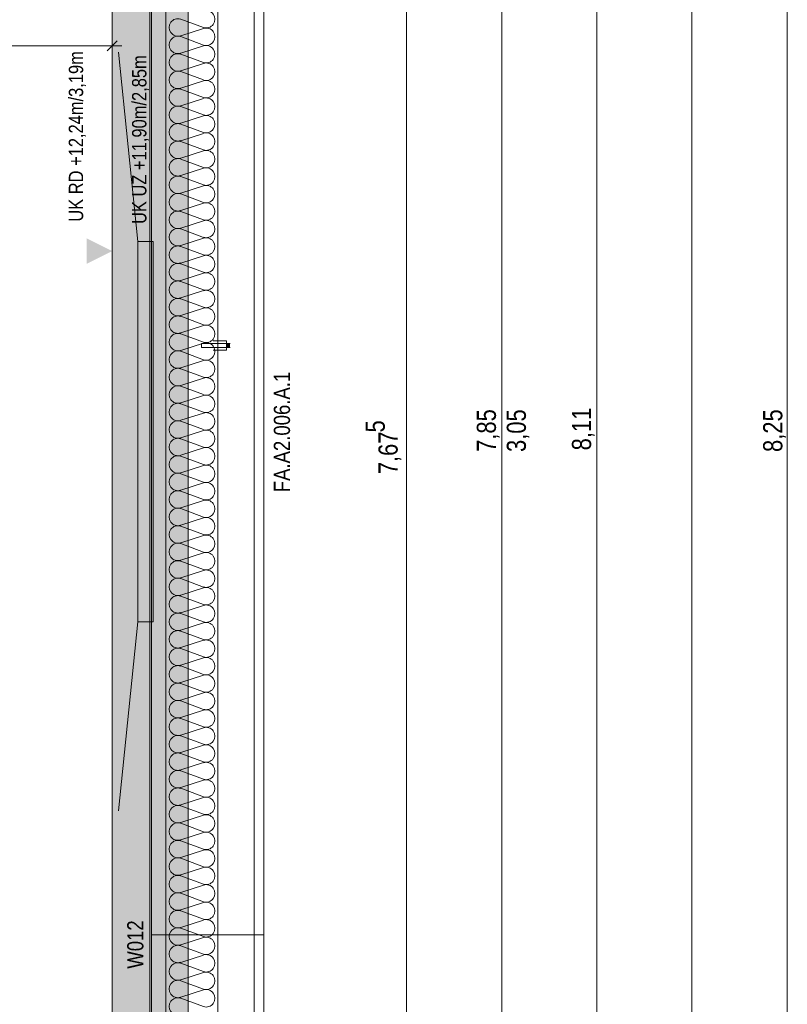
# Model space of a CAD drawing. Extents: x -620 to 3480, y 62 to 1102.
# Tile 93 of 256: x -6 to 75, y 623 to 727. Entities that reach past the tile are written whole.
import ezdxf
from ezdxf.lldxf.tags import DXFTag

# ---------------------------------------------------------------- set-up
doc = ezdxf.new("R2010")
doc.units = 0
doc.layers.get('0').update_dxf_attribs({"lineweight": 13})
for name, color, linetype, lineweight, true_color in [('00_Beschriftung UZ', 3, 'Continuous', 13, 0x00ff00), ('30 -33 Aussenwände- 7 Fassade_ Elemente', 7, 'Continuous', 9, 0x00aacc), ('30 -35 Decken- 1 Konstruktion-Träger- Stahlbeton', 7, 'grob-A06G9SLJ8I', 13, 0x33aa00), ('30 -36 Dächer- 3 Dachbeläge', 7, 'Continuous', 15, 0x9999ff), ('30 -36 Dächer- 4 Dachbekleidungen', 7, 'Continuous', 9, 0xccccff), ('60- 61 allgemeine Ausstattung- 1 Möbel', 7, 'Continuous', 9, 0x00cccc), ('70 -72 Beschriftung- 1 Beschriftung allgemein', 7, 'Continuous', 9, 0xff6633), ('70 -76 Bemaßung- 2 Allgemein', 9, 'Continuous', 5, 0x808080), ('iwb_Schraffur_Unterzug', 7, 'Continuous', 5, 0xffffcc)]:
    doc.layers.add(name, color=color, linetype=linetype, lineweight=lineweight, true_color=true_color)
doc.layers.add('70 -71 Achsen- 1 Gebäudeachsen', color=7, linetype='STRICHPUNKT2-A06G9SLK8I', lineweight=18)
doc.layers.add('70 -75 Raumstempel- 3 Wandstempel', color=7, linetype='Continuous', lineweight=50)
doc.styles.get("Standard").update_dxf_attribs({"font": 'ARIALN.TTF'})
tags = doc.linetypes.add('grob-A06G9SLJ8I', pattern=[14, 3, -8, 3]).pattern_tags.tags
tags[8:9] = [DXFTag(74, 4), DXFTag(75, 0), DXFTag(340, '0'), DXFTag(46, 0.0), DXFTag(50, 0.0), DXFTag(44, 0.0), DXFTag(45, 0.0)]
tags[6:7] = [DXFTag(74, 4), DXFTag(75, 0), DXFTag(340, '0'), DXFTag(46, 0.0), DXFTag(50, 0.0), DXFTag(44, 0.0), DXFTag(45, 0.0)]
tags[4:5] = [DXFTag(74, 4), DXFTag(75, 0), DXFTag(340, '0'), DXFTag(46, 0.0), DXFTag(50, 0.0), DXFTag(44, 0.0), DXFTag(45, 0.0)]
tags = doc.linetypes.add('STRICHPUNKT2-A06G9SLK8I', pattern=[12.7, 6.35, -3.175, 0, -3.175]).pattern_tags.tags
tags[10:11] = [DXFTag(74, 4), DXFTag(75, 0), DXFTag(340, '0'), DXFTag(46, 0.0), DXFTag(50, 0.0), DXFTag(44, 0.0), DXFTag(45, 0.0)]
tags[8:9] = [DXFTag(74, 4), DXFTag(75, 0), DXFTag(340, '0'), DXFTag(46, 0.0), DXFTag(50, 0.0), DXFTag(44, 0.0), DXFTag(45, 0.0)]
tags[6:7] = [DXFTag(74, 4), DXFTag(75, 0), DXFTag(340, '0'), DXFTag(46, 0.0), DXFTag(50, 0.0), DXFTag(44, 0.0), DXFTag(45, 0.0)]
tags[4:5] = [DXFTag(74, 4), DXFTag(75, 0), DXFTag(340, '0'), DXFTag(46, 0.0), DXFTag(50, 0.0), DXFTag(44, 0.0), DXFTag(45, 0.0)]

# ---------------------------------------------------------------- blocks, each defined once
blk = doc.blocks.new('Referenz-A06G9SLM8I')
at = {"layer": '00_Beschriftung UZ', "color": 0, "lineweight": -2}
for points in [[(1.32, 701.04), (3.99, 702.38), (1.32, 703.71)], [(6.66, 701.04), (3.99, 702.38), (6.66, 703.71)]]:
    blk.add_solid(points, dxfattribs=at)
at = {"layer": '30 -33 Aussenwände- 7 Fassade_ Elemente', "color": 0, "linetype": 'Continuous', "lineweight": -2, "ltscale": 0.13}
for p, q in [((15.1, 765.9), (15.1, 600.9)), ((19.94, 602.3), (19.94, 764.5)), ((8.14, 761.4), (8.14, 605.4)), ((9.64, 605.4), (9.64, 761.4)), ((15.1, 605.9), (15.1, 760.9)), ((18.94, 760.9), (18.94, 605.9)), ((11.2, 726.77), (13.6, 725.89)), ((13.6, 725.8), (11.2, 725.02)), ((11.2, 724.93), (13.6, 724.05)), ((13.6, 723.96), (11.2, 723.19)), ((11.2, 723.1), (13.6, 722.21)), ((13.6, 722.12), (11.2, 721.35)), ((11.2, 721.26), (13.6, 720.37)), ((13.6, 720.28), (11.2, 719.51)), ((11.2, 719.42), (13.6, 718.53)), ((13.6, 718.44), (11.2, 717.67)), ((11.2, 717.58), (13.6, 716.69)), ((13.6, 716.6), (11.2, 715.83)), ((11.2, 715.74), (13.6, 714.85)), ((13.6, 714.76), (11.2, 713.99)), ((11.2, 713.9), (13.6, 713.02)), ((13.6, 712.93), (11.2, 712.15)), ((11.2, 712.06), (13.6, 711.18)), ((13.6, 711.09), (11.2, 710.32)), ((11.2, 710.23), (13.6, 709.34)), ((13.6, 709.25), (11.2, 708.48)), ((11.2, 708.39), (13.6, 707.5)), ((13.6, 707.41), (11.2, 706.64)), ((11.2, 706.55), (13.6, 705.66)), ((13.6, 705.57), (11.2, 704.8)), ((11.2, 704.71), (13.6, 703.82)), ((13.6, 703.73), (11.2, 702.96)), ((11.2, 702.87), (13.6, 701.98)), ((13.6, 701.89), (11.2, 701.12)), ((11.2, 701.03), (13.6, 700.15)), ((13.6, 700.06), (11.2, 699.28)), ((11.2, 699.19), (13.6, 698.31)), ((13.6, 698.22), (11.2, 697.45)), ((11.2, 697.36), (13.6, 696.47)), ((13.6, 696.38), (11.2, 695.61)), ((11.2, 695.52), (13.6, 694.63)), ((13.6, 694.54), (11.2, 693.77)), ((11.2, 693.68), (13.6, 692.79)), ((13.6, 692.7), (11.2, 691.93)), ((11.2, 691.84), (13.6, 690.95)), ((13.6, 690.86), (11.2, 690.09)), ((11.2, 690), (13.6, 689.12)), ((13.6, 689.03), (11.2, 688.25)), ((11.2, 688.16), (13.6, 687.28)), ((13.6, 687.19), (11.2, 686.42)), ((11.2, 686.33), (13.6, 685.44)), ((13.6, 685.35), (11.2, 684.58)), ((11.2, 684.49), (13.6, 683.6)), ((13.6, 683.51), (11.2, 682.74)), ((11.2, 682.65), (13.6, 681.76)), ((13.6, 681.67), (11.2, 680.9)), ((11.2, 680.81), (13.6, 679.92)), ((13.6, 679.83), (11.2, 679.06)), ((11.2, 678.97), (13.6, 678.08)), ((13.6, 677.99), (11.2, 677.22)), ((11.2, 677.13), (13.6, 676.25)), ((13.6, 676.16), (11.2, 675.38)), ((11.2, 675.29), (13.6, 674.41)), ((13.6, 674.32), (11.2, 673.55)), ((11.2, 673.46), (13.6, 672.57)), ((13.6, 672.48), (11.2, 671.71)), ((11.2, 671.62), (13.6, 670.73)), ((13.6, 670.64), (11.2, 669.87)), ((11.2, 669.78), (13.6, 668.89)), ((13.6, 668.8), (11.2, 668.03)), ((11.2, 667.94), (13.6, 667.05)), ((13.6, 666.96), (11.2, 666.19)), ((11.2, 666.1), (13.6, 665.21)), ((13.6, 665.12), (11.2, 664.35)), ((11.2, 664.26), (13.6, 663.38)), ((13.6, 663.29), (11.2, 662.51)), ((11.2, 662.42), (13.6, 661.54)), ((13.6, 661.45), (11.2, 660.68)), ((11.2, 660.59), (13.6, 659.7)), ((13.6, 659.61), (11.2, 658.84)), ((11.2, 658.75), (13.6, 657.86)), ((13.6, 657.77), (11.2, 657)), ((11.2, 656.91), (13.6, 656.02)), ((13.6, 655.93), (11.2, 655.16)), ((11.2, 655.07), (13.6, 654.18)), ((13.6, 654.09), (11.2, 653.32)), ((11.2, 653.23), (13.6, 652.34)), ((13.6, 652.25), (11.2, 651.48)), ((11.2, 651.39), (13.6, 650.51)), ((13.6, 650.42), (11.2, 649.64)), ((11.2, 649.55), (13.6, 648.67)), ((13.6, 648.58), (11.2, 647.81)), ((11.2, 647.72), (13.6, 646.83)), ((13.6, 646.74), (11.2, 645.97)), ((11.2, 645.88), (13.6, 644.99)), ((13.6, 644.9), (11.2, 644.13)), ((11.2, 644.04), (13.6, 643.15)), ((13.6, 643.06), (11.2, 642.29)), ((11.2, 642.2), (13.6, 641.31)), ((13.6, 641.22), (11.2, 640.45)), ((11.2, 640.36), (13.6, 639.47)), ((13.6, 639.38), (11.2, 638.61)), ((11.2, 638.52), (13.6, 637.64)), ((13.6, 637.55), (11.2, 636.77)), ((11.2, 636.68), (13.6, 635.8)), ((13.6, 635.71), (11.2, 634.94)), ((11.2, 634.85), (13.6, 633.96)), ((13.6, 633.87), (11.2, 633.1)), ((11.2, 633.01), (13.6, 632.12)), ((13.6, 632.03), (11.2, 631.26)), ((11.2, 631.17), (13.6, 630.28)), ((13.6, 630.19), (11.2, 629.42)), ((11.2, 629.33), (13.6, 628.44)), ((13.6, 628.35), (11.2, 627.58)), ((11.2, 627.49), (13.6, 626.61)), ((13.6, 626.52), (11.2, 625.74)), ((11.2, 625.65), (13.6, 624.77)), ((13.6, 624.68), (11.2, 623.91)), ((11.2, 623.82), (13.6, 622.93))]:
    blk.add_line(p, q, dxfattribs=at)
for centre, major_axis, end_param in [((10.91, 725.9), (0.282, 0.874), 3.765224), ((13.88, 726.76), (-0.282, -0.874), 3.764652), ((13.88, 724.92), (-0.282, -0.874), 3.764652), ((10.91, 724.06), (0.282, 0.874), 3.765224), ((13.88, 723.08), (-0.282, -0.874), 3.764652), ((10.91, 722.22), (0.282, 0.874), 3.765224), ((13.88, 721.24), (-0.282, -0.874), 3.764652), ((10.91, 720.38), (0.282, 0.874), 3.765224), ((13.88, 719.41), (-0.282, -0.874), 3.764652), ((10.91, 718.54), (0.282, 0.874), 3.765224), ((10.91, 716.71), (0.282, 0.874), 3.765224), ((13.88, 717.57), (-0.282, -0.874), 3.764652), ((13.88, 715.73), (-0.282, -0.874), 3.764652), ((10.91, 714.87), (0.282, 0.874), 3.765224), ((13.88, 713.89), (-0.282, -0.874), 3.764652), ((10.91, 713.03), (0.282, 0.874), 3.765224), ((13.88, 712.05), (-0.282, -0.874), 3.764652), ((10.91, 711.19), (0.282, 0.874), 3.765224), ((10.91, 709.35), (0.282, 0.874), 3.765224), ((13.88, 710.21), (-0.282, -0.874), 3.764652), ((13.88, 708.37), (-0.282, -0.874), 3.764652), ((10.91, 707.51), (0.282, 0.874), 3.765224), ((13.88, 706.54), (-0.282, -0.874), 3.764652), ((10.91, 705.67), (0.282, 0.874), 3.765224), ((13.88, 704.7), (-0.282, -0.874), 3.764652), ((10.91, 703.84), (0.282, 0.874), 3.765224), ((13.88, 702.86), (-0.282, -0.874), 3.764652), ((10.91, 702), (0.282, 0.874), 3.765224), ((10.91, 700.16), (0.282, 0.874), 3.765224), ((13.88, 701.02), (-0.282, -0.874), 3.764652), ((13.88, 699.18), (-0.282, -0.874), 3.764652), ((10.91, 698.32), (0.282, 0.874), 3.765224), ((13.88, 697.34), (-0.282, -0.874), 3.764652), ((10.91, 696.48), (0.282, 0.874), 3.765224), ((13.88, 695.5), (-0.282, -0.874), 3.764652), ((10.91, 694.64), (0.282, 0.874), 3.765224), ((10.91, 692.81), (0.282, 0.874), 3.765224), ((13.88, 693.67), (-0.282, -0.874), 3.764652), ((13.88, 691.83), (-0.282, -0.874), 3.764652), ((10.91, 690.97), (0.282, 0.874), 3.765224), ((13.88, 689.99), (-0.282, -0.874), 3.764652), ((10.91, 689.13), (0.282, 0.874), 3.765224), ((13.88, 688.15), (-0.282, -0.874), 3.764652), ((10.91, 687.29), (0.282, 0.874), 3.765224), ((13.88, 686.31), (-0.282, -0.874), 3.764652), ((10.91, 685.45), (0.282, 0.874), 3.765224), ((10.91, 683.61), (0.282, 0.874), 3.765224), ((13.88, 684.47), (-0.282, -0.874), 3.764652), ((13.88, 682.64), (-0.282, -0.874), 3.764652), ((10.91, 681.77), (0.282, 0.874), 3.765224), ((13.88, 680.8), (-0.282, -0.874), 3.764652), ((10.91, 679.94), (0.282, 0.874), 3.765224), ((13.88, 678.96), (-0.282, -0.874), 3.764652), ((10.91, 678.1), (0.282, 0.874), 3.765224), ((10.91, 676.26), (0.282, 0.874), 3.765224), ((13.88, 677.12), (-0.282, -0.874), 3.764652), ((13.88, 675.28), (-0.282, -0.874), 3.764652), ((10.91, 674.42), (0.282, 0.874), 3.765224), ((13.88, 673.44), (-0.282, -0.874), 3.764652), ((10.91, 672.58), (0.282, 0.874), 3.765224), ((13.88, 671.6), (-0.282, -0.874), 3.764652), ((10.91, 670.74), (0.282, 0.874), 3.765224), ((13.88, 669.77), (-0.282, -0.874), 3.764652), ((10.91, 668.9), (0.282, 0.874), 3.765224), ((13.88, 667.93), (-0.282, -0.874), 3.764652), ((10.91, 667.07), (0.282, 0.874), 3.765224), ((13.88, 666.09), (-0.282, -0.874), 3.764652), ((10.91, 665.23), (0.282, 0.874), 3.765224), ((13.88, 664.25), (-0.282, -0.874), 3.764652), ((10.91, 663.39), (0.282, 0.874), 3.765224), ((13.88, 662.41), (-0.282, -0.874), 3.764652), ((10.91, 661.55), (0.282, 0.874), 3.765224), ((10.91, 659.71), (0.282, 0.874), 3.765224), ((13.88, 660.57), (-0.282, -0.874), 3.764652), ((13.88, 658.73), (-0.282, -0.874), 3.764652), ((10.91, 657.87), (0.282, 0.874), 3.765224), ((13.88, 656.9), (-0.282, -0.874), 3.764652), ((10.91, 656.03), (0.282, 0.874), 3.765224), ((13.88, 655.06), (-0.282, -0.874), 3.764652), ((10.91, 654.2), (0.282, 0.874), 3.765224), ((13.88, 653.22), (-0.282, -0.874), 3.764652), ((10.91, 652.36), (0.282, 0.874), 3.765224), ((13.88, 651.38), (-0.282, -0.874), 3.764652), ((10.91, 650.52), (0.282, 0.874), 3.765224), ((13.88, 649.54), (-0.282, -0.874), 3.764652), ((10.91, 648.68), (0.282, 0.874), 3.765224), ((13.88, 647.7), (-0.282, -0.874), 3.764652), ((10.91, 646.84), (0.282, 0.874), 3.765224), ((13.88, 645.86), (-0.282, -0.874), 3.764652), ((10.91, 645), (0.282, 0.874), 3.765224), ((10.91, 643.16), (0.282, 0.874), 3.765224), ((13.88, 644.03), (-0.282, -0.874), 3.764652), ((13.88, 642.19), (-0.282, -0.874), 3.764652), ((10.91, 641.33), (0.282, 0.874), 3.765224), ((13.88, 640.35), (-0.282, -0.874), 3.764652), ((10.91, 639.49), (0.282, 0.874), 3.765224), ((13.88, 638.51), (-0.282, -0.874), 3.764652), ((10.91, 637.65), (0.282, 0.874), 3.765224), ((10.91, 635.81), (0.282, 0.874), 3.765224), ((13.88, 636.67), (-0.282, -0.874), 3.764652), ((13.88, 634.83), (-0.282, -0.874), 3.764652), ((10.91, 633.97), (0.282, 0.874), 3.765224), ((13.88, 632.99), (-0.282, -0.874), 3.764652), ((10.91, 632.13), (0.282, 0.874), 3.765224), ((13.88, 631.16), (-0.282, -0.874), 3.764652), ((10.91, 630.3), (0.282, 0.874), 3.765224), ((13.88, 629.32), (-0.282, -0.874), 3.764652), ((10.91, 628.46), (0.282, 0.874), 3.765224), ((10.91, 626.62), (0.282, 0.874), 3.765224), ((13.88, 627.48), (-0.282, -0.874), 3.764652), ((13.88, 625.64), (-0.282, -0.874), 3.764652), ((10.91, 624.78), (0.282, 0.874), 3.765224), ((13.88, 623.8), (-0.282, -0.874), 3.764652), ((10.91, 622.94), (0.282, 0.874), 3.765224)]:
    blk.add_ellipse(centre, major_axis=major_axis, ratio=1, start_param=0, end_param=end_param, dxfattribs=at)
at = {"layer": '30 -35 Decken- 1 Konstruktion-Träger- Stahlbeton', "color": 0, "lineweight": -2}
for p, q in [((4, 986.9), (4, 604.9)), ((12, 986.9), (12, 604.9))]:
    blk.add_line(p, q, dxfattribs=at)
at = {"layer": '30 -36 Dächer- 3 Dachbeläge', "color": 0, "lineweight": -2}
for p, q in [((16.4, 692.65), (16, 692.65)), ((16, 692.65), (16, 692.25)), ((16, 692.25), (16.4, 692.25))]:
    blk.add_line(p, q, dxfattribs=at)
for points in [[(16, 692.25), (16, 692.65), (16.4, 692.25)], [(16.4, 692.25), (16, 692.65), (16.4, 692.65)]]:
    blk.add_solid(points, dxfattribs=at)
at = {"layer": '30 -36 Dächer- 4 Dachbekleidungen', "color": 0, "linetype": 'Continuous', "lineweight": -2, "ltscale": 0.13}
for p, q in [((14.6, 692.95), (16, 692.95)), ((16, 692.95), (16, 692.65)), ((14.6, 692.65), (13.4, 692.65)), ((13.4, 692.65), (13.4, 692.25)), ((13.4, 692.25), (14.6, 692.25)), ((14.6, 692.65), (16, 692.65)), ((16, 692.25), (14.6, 692.25)), ((14.6, 691.95), (16, 691.95)), ((16, 692.65), (16, 692.25)), ((16, 691.95), (16, 692.25))]:
    blk.add_line(p, q, dxfattribs=at)
at = {"layer": '60- 61 allgemeine Ausstattung- 1 Möbel', "color": 0, "linetype": 'Continuous', "lineweight": -2, "ltscale": 0.13}
for p, q in [((6.7, 703.4), (4.65, 723.3)), ((6.7, 703.4), (8.3, 703.4)), ((6.7, 663.4), (6.7, 703.4)), ((8.3, 703.4), (8.3, 663.4)), ((6.7, 663.4), (4.65, 643.51)), ((8.3, 663.4), (6.7, 663.4))]:
    blk.add_line(p, q, dxfattribs=at)
at = {"layer": '70 -71 Achsen- 1 Gebäudeachsen', "color": 0, "linetype": 'STRICHPUNKT2-A06G9SLK8I', "lineweight": -2, "ltscale": 0.13}
blk.add_line((7.97, 1075.82), (7.97, 76.38), dxfattribs=at)
at = {"layer": '70 -75 Raumstempel- 3 Wandstempel', "color": 0, "linetype": 'Continuous', "lineweight": -2, "ltscale": 0.13}
blk.add_line((8.14, 630.46), (19.94, 630.46), dxfattribs=at)
at = {"layer": '70 -76 Bemaßung- 2 Allgemein', "color": 0, "linetype": 'Continuous', "lineweight": -2, "ltscale": 0.13}
for p, q in [((64.94, 601.96), (64.94, 989.84)), ((74.94, 601.96), (74.94, 764.84)), ((54.94, 603.36), (54.94, 763.44)), ((44.94, 605.96), (44.94, 760.84)), ((34.94, 605.96), (34.94, 757.34)), ((4, 721.46), (4, 724.96)), ((2.94, 723.96), (-37.34, 723.96)), ((5, 723.96), (2.94, 723.96)), ((4.53, 724.5), (3.47, 723.43))]:
    blk.add_line(p, q, dxfattribs=at)
at = {"layer": '00_Beschriftung UZ', "color": 0, "linetype": 'ByBlock', "lineweight": -2, "ltscale": 0.13, "char_height": 1.5103, "attachment_point": 1, "rotation": 90}
for s, insert in [('{\\fArial Narrow;UK RD +12,24m/3,19m}', (-0.56, 705.47)), ('{\\fArial Narrow;UK UZ +11,90m/2,85m}', (6.09, 705.23))]:
    blk.add_mtext(s, dxfattribs=dict(at, insert=insert))
at = {"layer": '70 -72 Beschriftung- 1 Beschriftung allgemein', "color": 0, "linetype": 'Continuous', "lineweight": -2, "ltscale": 0.13, "insert": (20.99, 677.02), "char_height": 1.7, "attachment_point": 1, "rotation": 90}
blk.add_mtext('{\\fArial Narrow;FA.A2.006.A.1}', dxfattribs=at)
at = {"layer": '70 -75 Raumstempel- 3 Wandstempel', "color": 0, "linetype": 'ByBlock', "lineweight": -2, "ltscale": 0.13, "insert": (5.58, 626.91), "char_height": 1.7, "attachment_point": 1, "rotation": 90}
blk.add_mtext('{\\fArial Narrow;W012}', dxfattribs=at)
at = {"layer": '70 -76 Bemaßung- 2 Allgemein', "color": 0, "linetype": 'Continuous', "lineweight": -2, "ltscale": 0.13, "char_height": 2.0138, "attachment_point": 1, "rotation": 90}
for s, insert in [('{\\fArial Narrow;8,11}', (52.32, 681.42)), ('{\\fArial Narrow;7,85}', (42.32, 681.26)), ('{\\fArial Narrow;3,05}', (45.47, 681.25)), ('{\\fArial Narrow;8,25}', (72.42, 681.25)), ('{\\fArial Narrow;5}', (30.64, 683.3)), ('{\\fArial Narrow;7,67}', (31.99, 678.91))]:
    blk.add_mtext(s, dxfattribs=dict(at, insert=insert))
blk = doc.blocks.new('Referenz-A06G9SLO8I')
at = {"layer": 'iwb_Schraffur_Unterzug', "linetype": 'Continuous', "ltscale": 0.13}
blk.add_solid([(3.97, 604.9), (3.97, 986.9), (11.97, 604.9), (11.97, 986.9)], dxfattribs=at)

msp = doc.modelspace()

# ---------------------------------------------------------------- block references
at = {"color": 8, "lineweight": 13, "ltscale": 0.13, "true_color": 0x808080}
msp.add_blockref('Referenz-A06G9SLM8I', (0, 0), dxfattribs=at)
at = {"color": 8, "lineweight": 25, "ltscale": 0.25, "true_color": 0x808080}
msp.add_blockref('Referenz-A06G9SLO8I', (0, 0), dxfattribs=at)

doc.saveas('drawing.dxf')
